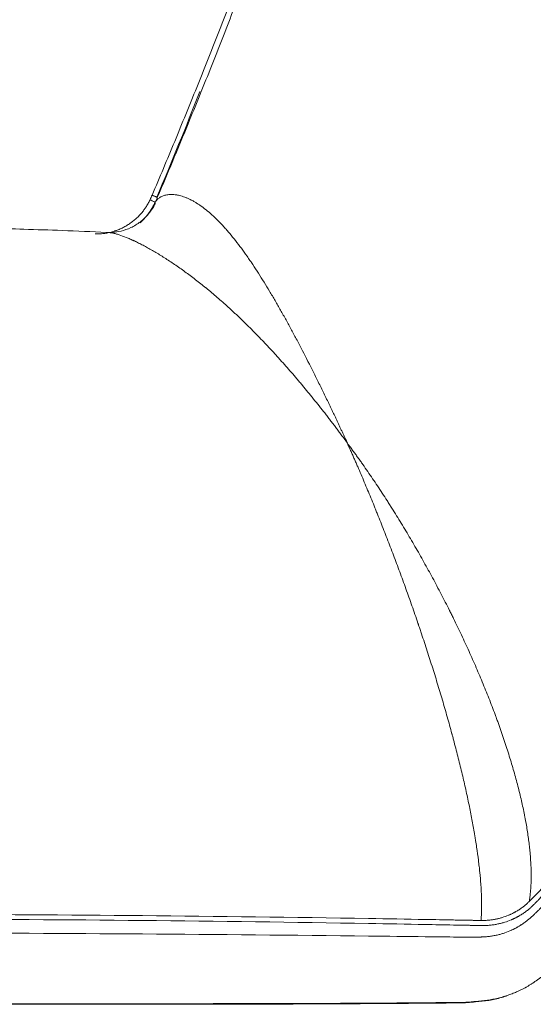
# Model space of a CAD drawing. Header units: millimetres. Extents: x -860 to 860, y -3056 to 396.
# Tile 255 of 256: x 175 to 448, y -3056 to -2533. Entities that reach past the tile are written whole.
import ezdxf

# ---------------------------------------------------------------- set-up
doc = ezdxf.new("R2010")
doc.units = ezdxf.units.MM
doc.layers.add('ORTHO$2', color=7, linetype='Continuous', true_color=0xffffff)

msp = doc.modelspace()

# ---------------------------------------------------------------- linework, layer by layer
at = {"layer": 'ORTHO$2', "color": 155, "linetype": 'Continuous', "lineweight": 13}
msp.add_ellipse((244.67, -2629.12), major_axis=(-2.71, 1.28), ratio=0.039445, start_param=3.128053, end_param=4.731025, dxfattribs=at)
at = {"layer": 'ORTHO$2', "color": 155, "linetype": 'Continuous', "lineweight": 18}
for points, knots in [([(0, -3018.42), (40.1, -3018.42), (120.3, -3018.43), (240.6, -3018.98), (330.84, -3019.86), (385.98, -3020.48), (402.28, -3020.66), (409.17, -3020.74), (411.68, -3020.77), (413.25, -3020.78), (414.5, -3020.78), (415.3, -3020.77), (415.95, -3020.77), (416.43, -3020.76), (416.88, -3020.76), (417.29, -3020.75), (417.73, -3020.75), (418.43, -3020.74), (419.33, -3020.72), (420.25, -3020.7), (420.95, -3020.69), (421.65, -3020.66), (422.52, -3020.62), (423.92, -3020.51), (425.31, -3020.36), (426.69, -3020.15), (428.07, -3019.9), (429.71, -3019.55), (431.58, -3019.04), (433.93, -3018.29), (435.74, -3017.57), (437.02, -3016.99), (437.34, -3016.84), (437.74, -3016.65), (438.22, -3016.41), (438.85, -3016.09), (439.47, -3015.76), (440.09, -3015.41), (440.7, -3015.06), (441.31, -3014.69), (441.92, -3014.31), (442.52, -3013.91), (443.28, -3013.4), (444.12, -3012.79), (444.89, -3012.21), (445.61, -3011.66), (446.31, -3011.09), (447, -3010.49), (447.92, -3009.67), (449.03, -3008.6), (450.36, -3007.31), (454.3, -3003.48), (461.21, -2996.59), (474.31, -2982.99), (490.56, -2964.95), (509.02, -2942.55), (526.43, -2919.46), (542.8, -2895.73), (558.15, -2871.41), (577.3, -2838.28), (592.42, -2808.45), (603.71, -2784.11), (607.64, -2775.41), (610.32, -2769.42), (612.01, -2765.6), (613.93, -2761.23), (617.04, -2754.11), (627.47, -2729.95), (643.94, -2690.13), (664.61, -2636.29), (683.98, -2581.73), (702.04, -2526.47), (718.75, -2470.53), (734.06, -2413.93), (752.58, -2337.66), (772.18, -2241.02), (790.77, -2123.57), (805.1, -2005.09), (815.78, -1885.92), (823.38, -1766.32), (828.51, -1646.43), (831.86, -1526.35), (834.16, -1406.19), (835.68, -1285.98), (836.5, -1165.73), (836.81, -1045.43), (836.8, -885.03), (836.21, -684.53), (834.89, -443.93), (833, -188.16), (831.41, -12.59), (830.48, 82.79)], [0, 0, 0, 0, 0.032918, 0.065836, 0.098754, 0.106984, 0.111098, 0.112127, 0.112641, 0.113156, 0.113413, 0.11367, 0.113815, 0.113959, 0.114072, 0.114185, 0.114297, 0.11441, 0.114699, 0.114956, 0.115085, 0.115213, 0.11547, 0.115728, 0.116242, 0.116499, 0.116756, 0.117271, 0.117721, 0.118171, 0.119071, 0.119135, 0.119199, 0.119328, 0.119457, 0.119585, 0.119842, 0.119971, 0.120099, 0.120357, 0.120485, 0.120614, 0.120871, 0.121128, 0.121385, 0.121643, 0.1219, 0.122157, 0.122414, 0.122928, 0.123443, 0.123957, 0.127557, 0.131672, 0.139902, 0.148131, 0.156361, 0.16459, 0.17282, 0.181049, 0.197508, 0.201623, 0.204195, 0.205738, 0.207281, 0.207795, 0.209853, 0.213967, 0.230426, 0.246885, 0.263344, 0.279803, 0.296263, 0.312722, 0.329181, 0.362099, 0.395017, 0.427935, 0.460853, 0.493771, 0.526689, 0.559607, 0.592525, 0.625443, 0.658361, 0.691279, 0.724197, 0.790033, 0.855869, 0.921706, 1, 1, 1, 1]), ([(825.14, 82.7), (826.05, -12.66), (827.6, -188.21), (829.44, -443.96), (830.73, -684.54), (831.3, -885.02), (831.33, -1045.4), (831.05, -1165.67), (830.28, -1285.86), (828.82, -1405.98), (826.55, -1526.05), (823.24, -1645.96), (818.14, -1765.6), (810.56, -1884.85), (799.89, -2003.58), (785.55, -2121.53), (766.92, -2238.35), (747.28, -2334.37), (728.71, -2410.08), (713.36, -2466.26), (696.6, -2521.77), (678.47, -2576.6), (659.02, -2630.74), (638.26, -2684.18), (621.73, -2723.71), (611.27, -2747.71), (608.14, -2754.77), (606.22, -2759.11), (604.52, -2762.9), (601.85, -2768.84), (597.93, -2777.45), (586.73, -2801.55), (571.87, -2831.09), (553.16, -2863.98), (538.2, -2888.15), (522.26, -2911.79), (505.32, -2934.84), (487.36, -2957.25), (471.54, -2975.37), (458.8, -2989.06), (452.06, -2996.01), (448.22, -2999.88), (446.93, -3001.17), (445.86, -3002.24), (444.97, -3003.07), (444.28, -3003.66), (443.58, -3004.24), (442.85, -3004.81), (442.09, -3005.36), (441.29, -3005.92), (440.6, -3006.37), (440.03, -3006.72), (439.46, -3007.06), (438.89, -3007.39), (438.31, -3007.7), (437.73, -3008.01), (437.15, -3008.3), (436.56, -3008.58), (436.12, -3008.78), (435.74, -3008.94), (435.44, -3009.07), (434.24, -3009.58), (432.55, -3010.18), (430.36, -3010.8), (428.63, -3011.2), (427.12, -3011.47), (425.84, -3011.65), (424.57, -3011.79), (423.29, -3011.88), (422.02, -3011.92), (421.23, -3011.93), (420.6, -3011.92), (419.97, -3011.91), (419.14, -3011.89), (418.34, -3011.87), (417.72, -3011.86), (417.31, -3011.85), (416.9, -3011.85), (416.45, -3011.84), (415.96, -3011.83), (415.29, -3011.82), (414.49, -3011.8), (413.23, -3011.78), (411.67, -3011.75), (409.16, -3011.7), (402.27, -3011.58), (385.98, -3011.29), (330.84, -3010.36), (240.62, -3009.19), (120.31, -3008.5), (40.1, -3008.49), (0, -3008.49)], [0, 0, 0, 0, 0.078288, 0.144125, 0.209961, 0.275798, 0.308716, 0.341635, 0.374553, 0.407471, 0.440389, 0.473308, 0.506226, 0.539144, 0.572062, 0.604981, 0.637899, 0.670817, 0.687276, 0.703736, 0.720195, 0.736654, 0.753113, 0.769572, 0.786031, 0.790146, 0.792203, 0.792718, 0.794261, 0.795804, 0.798376, 0.80249, 0.818949, 0.827179, 0.835409, 0.843638, 0.851868, 0.860097, 0.868327, 0.872442, 0.876042, 0.876556, 0.877071, 0.877585, 0.877842, 0.8781, 0.878357, 0.878614, 0.878871, 0.879128, 0.879385, 0.879514, 0.879643, 0.8799, 0.880028, 0.880157, 0.880414, 0.880543, 0.880671, 0.8808, 0.880864, 0.880928, 0.881829, 0.882279, 0.882729, 0.883243, 0.8835, 0.883757, 0.884272, 0.884529, 0.884786, 0.884915, 0.885043, 0.8853, 0.88559, 0.885702, 0.885815, 0.885927, 0.88604, 0.886184, 0.886329, 0.886586, 0.886843, 0.887358, 0.887872, 0.888901, 0.893016, 0.901245, 0.934163, 0.967082, 1, 1, 1, 1]), ([(828.11, 79.23), (829.01, -14.96), (830.55, -189.36), (832.38, -443.95), (833.66, -684.53), (834.24, -885.02), (834.27, -1045.41), (833.99, -1165.69), (833.22, -1285.89), (831.76, -1406.03), (829.49, -1526.11), (826.19, -1646.06), (821.09, -1765.74), (813.49, -1885.05), (802.82, -2003.85), (788.47, -2121.87), (769.82, -2238.78), (750.15, -2334.88), (731.56, -2410.67), (716.19, -2466.89), (699.4, -2522.45), (681.25, -2577.31), (661.77, -2631.48), (640.99, -2684.95), (624.44, -2724.5), (613.96, -2748.51), (610.83, -2755.58), (608.9, -2759.92), (607.2, -2763.71), (604.52, -2769.67), (600.59, -2778.3), (589.36, -2802.46), (574.45, -2832.12), (555.68, -2865.15), (540.66, -2889.45), (524.66, -2913.21), (507.66, -2936.39), (489.63, -2958.95), (473.75, -2977.18), (460.95, -2990.98), (454.18, -2997.98), (450.33, -3001.88), (449.04, -3003.17), (447.97, -3004.26), (447.07, -3005.09), (446.38, -3005.69), (445.67, -3006.27), (444.94, -3006.84), (444.15, -3007.42), (443.29, -3008.01), (442.54, -3008.51), (441.93, -3008.9), (441.31, -3009.27), (440.7, -3009.63), (440.08, -3009.97), (439.45, -3010.31), (438.82, -3010.62), (438.18, -3010.93), (437.7, -3011.15), (437.3, -3011.33), (436.97, -3011.47), (435.67, -3012.02), (433.85, -3012.69), (431.47, -3013.37), (429.59, -3013.81), (427.96, -3014.11), (426.58, -3014.31), (425.19, -3014.47), (423.81, -3014.57), (422.43, -3014.62), (421.57, -3014.63), (420.88, -3014.62), (420.2, -3014.61), (419.3, -3014.59), (418.43, -3014.58), (417.76, -3014.56), (417.33, -3014.55), (416.91, -3014.54), (416.45, -3014.53), (415.97, -3014.52), (415.3, -3014.51), (414.5, -3014.49), (413.24, -3014.46), (411.67, -3014.43), (409.17, -3014.38), (402.28, -3014.25), (385.98, -3013.95), (330.84, -3012.98), (240.61, -3011.76), (120.31, -3011.05), (40.1, -3011.04), (0, -3011.04)], [0, 0, 0, 0, 0.077407, 0.143307, 0.209206, 0.275106, 0.308055, 0.341005, 0.373955, 0.406905, 0.439854, 0.472804, 0.505754, 0.538704, 0.571653, 0.604603, 0.637553, 0.670503, 0.686977, 0.703452, 0.719927, 0.736402, 0.752877, 0.769352, 0.785827, 0.789945, 0.792005, 0.79252, 0.794064, 0.795609, 0.798183, 0.802302, 0.818776, 0.827014, 0.835251, 0.843489, 0.851726, 0.859964, 0.868201, 0.87232, 0.875924, 0.876438, 0.876953, 0.877468, 0.877726, 0.877983, 0.87824, 0.878498, 0.878755, 0.879013, 0.87927, 0.879399, 0.879528, 0.879785, 0.879914, 0.880042, 0.8803, 0.880428, 0.880557, 0.880686, 0.88075, 0.880815, 0.881716, 0.882166, 0.882617, 0.883131, 0.883389, 0.883646, 0.884161, 0.884418, 0.884676, 0.884805, 0.884933, 0.885191, 0.88548, 0.885593, 0.885706, 0.885818, 0.885931, 0.886076, 0.88622, 0.886478, 0.886735, 0.88725, 0.887765, 0.888795, 0.892913, 0.901151, 0.934101, 0.96705, 1, 1, 1, 1]), ([(335.98, -2396.14), (332.8, -2405.96), (329.56, -2415.76), (322.95, -2435.32), (319.57, -2445.08), (312.7, -2464.55), (309.2, -2474.26), (302.1, -2493.64), (298.49, -2503.31), (293.91, -2515.38), (292.99, -2517.79), (291.14, -2522.61), (290.22, -2525.02), (287.43, -2532.24), (285.56, -2537.05), (279.92, -2551.47), (276.11, -2561.06), (268.39, -2580.21), (264.48, -2589.77), (258.55, -2604.07), (256.56, -2608.83), (252.57, -2618.35), (250.56, -2623.1), (248.53, -2627.85)], [0, 0, 0, 0, 0.125, 0.125, 0.25, 0.25, 0.375, 0.375, 0.5, 0.5, 0.53125, 0.53125, 0.5625, 0.5625, 0.625, 0.625, 0.75, 0.75, 0.875, 0.875, 0.9375, 0.9375, 1, 1, 1, 1]), ([(247.42, -2630.9), (247.21, -2631.43), (246.36, -2633.22), (243.85, -2636.82), (239.65, -2640.86), (234.51, -2643.98), (229.35, -2645.79), (225.08, -2646.4), (223.07, -2646.42), (222.27, -2646.35)], [0, 0, 0, 0, 0.071104, 0.232198, 0.398584, 0.566558, 0.728508, 0.878737, 1, 1, 1, 1]), ([(247.39, -2630.41), (247.03, -2631.16), (246.26, -2632.64), (245.39, -2634.06), (244.82, -2634.93), (244.7, -2635.1), (244.47, -2635.44), (244.11, -2635.95), (243.74, -2636.45), (242.98, -2637.43), (241.93, -2638.7), (240.79, -2639.89), (239.96, -2640.7), (239.71, -2640.94), (239.46, -2641.17)], [0, 0, 0, 0, 0.184749, 0.369498, 0.369498, 0.415685, 0.415685, 0.461872, 0.554247, 0.554247, 0.738996, 0.923745, 0.923745, 1, 1, 1, 1]), ([(248.53, -2627.85), (248.44, -2628.07), (248.35, -2628.28), (248.16, -2628.71), (248.07, -2628.92), (247.78, -2629.56), (247.58, -2629.98), (247.39, -2630.41)], [0, 0, 0, 0, 0.25, 0.25, 0.5, 0.5, 1, 1, 1, 1]), ([(221.98, -2646.36), (221.82, -2646.35), (213.83, -2645.91), (199.01, -2645.35), (178.56, -2644.65), (161.19, -2644.21), (146.87, -2643.92), (135.05, -2643.76), (122.34, -2643.65), (106.22, -2643.52), (85.16, -2643.37), (60.22, -2643.21), (31.39, -2643.08), (10.9, -2643.04), (0, -2643.03)], [0, 0, 0, 0, 0.002187, 0.108152, 0.200063, 0.278044, 0.342262, 0.392969, 0.438076, 0.515289, 0.609801, 0.721925, 0.851914, 1, 1, 1, 1]), ([(222.2, -2646.37), (222.14, -2646.37), (222.07, -2646.36), (221.98, -2646.36), (221.96, -2646.36), (221.94, -2646.36)], [0, 0, 0, 0, 0.75, 0.75, 1, 1, 1, 1]), ([(0, -3056.4), (14.73, -3056.4), (42.74, -3056.41), (82.61, -3056.41), (118.18, -3056.42), (149.43, -3056.44), (176.38, -3056.45), (203.38, -3056.45), (232.27, -3056.45), (264.92, -3056.43), (297.05, -3056.38), (327.7, -3056.28), (355.58, -3056.14), (381.17, -3055.96), (398.78, -3055.81), (409.26, -3055.7), (413.55, -3055.65), (418.71, -3055.06), (424.81, -3054.52), (430.44, -3053.24), (433.7, -3052.22), (434.75, -3051.86)], [0, 0, 0, 0, 0.101489, 0.193074, 0.274764, 0.34656, 0.408468, 0.460487, 0.532646, 0.607572, 0.685499, 0.754031, 0.818846, 0.877629, 0.930378, 0.940203, 0.949912, 0.959935, 0.97618, 0.992241, 1, 1, 1, 1])]:
    msp.add_open_spline(points, degree=3, knots=knots, dxfattribs=at)
at = {"layer": 'ORTHO$2', "color": 155, "linetype": 'Continuous', "lineweight": 13}
for points, knots in [([(245.78, -2626.55), (247.8, -2621.8), (249.81, -2617.05), (253.8, -2607.54), (255.79, -2602.78), (261.72, -2588.48), (265.62, -2578.94), (273.34, -2559.81), (277.15, -2550.23), (284.67, -2531.03), (288.39, -2521.41), (295.71, -2502.14), (299.32, -2492.48), (306.43, -2473.13), (309.92, -2463.43), (316.8, -2443.98), (320.17, -2434.23), (326.79, -2414.69), (330.04, -2404.9), (333.21, -2395.08)], [0, 0, 0, 0, 0.0625, 0.0625, 0.125, 0.125, 0.25, 0.25, 0.375, 0.375, 0.5, 0.5, 0.625, 0.625, 0.75, 0.75, 0.875, 0.875, 1, 1, 1, 1]), ([(223.45, -2646.31), (223.8, -2646.23), (224.14, -2646.14), (224.86, -2645.94), (225.22, -2645.83), (225.67, -2645.69), (225.76, -2645.66), (225.95, -2645.6), (226.04, -2645.57), (226.31, -2645.48), (226.49, -2645.42), (227.38, -2645.1), (228.08, -2644.82), (229.46, -2644.21), (230.82, -2643.55), (232.12, -2642.8), (233.4, -2642), (234.03, -2641.57), (234.8, -2641.01), (234.95, -2640.9), (235.18, -2640.73), (235.25, -2640.67), (235.4, -2640.55), (235.78, -2640.26), (236.15, -2639.96), (237.01, -2639.23), (237.57, -2638.72), (238.65, -2637.67), (239.69, -2636.58), (240.65, -2635.42), (241.34, -2634.52), (241.57, -2634.22), (241.9, -2633.75), (242.01, -2633.6), (242.22, -2633.28), (242.33, -2633.13), (242.85, -2632.33), (243.65, -2631.03), (244.35, -2629.68), (244.67, -2628.99)], [0, 0, 0, 0, 0.038038, 0.038038, 0.078119, 0.078119, 0.08814, 0.08814, 0.09816, 0.09816, 0.118201, 0.118201, 0.198365, 0.198365, 0.278528, 0.358692, 0.358692, 0.438855, 0.438855, 0.458896, 0.458896, 0.468917, 0.468917, 0.478937, 0.519019, 0.519019, 0.599182, 0.599182, 0.679346, 0.759509, 0.759509, 0.799591, 0.799591, 0.819632, 0.819632, 0.839673, 0.839673, 0.919836, 1, 1, 1, 1]), ([(245.78, -2626.55), (245.96, -2626.63), (246.15, -2626.7), (246.51, -2626.86), (246.69, -2626.94), (247.03, -2627.09), (247.19, -2627.17), (247.5, -2627.31), (247.64, -2627.37), (247.9, -2627.49), (248.01, -2627.55), (248.21, -2627.65), (248.29, -2627.69), (248.42, -2627.76), (248.47, -2627.79), (248.53, -2627.84), (248.54, -2627.85), (248.53, -2627.85)], [0, 0, 0, 0, 0.125, 0.125, 0.25, 0.25, 0.375, 0.375, 0.5, 0.5, 0.625, 0.625, 0.75, 0.75, 0.875, 0.875, 1, 1, 1, 1]), ([(247.24, -2630.67), (247.34, -2630.49), (247.43, -2630.32), (247.57, -2630.09), (247.6, -2630.03), (247.68, -2629.92), (247.79, -2629.74), (247.91, -2629.58), (248.16, -2629.26), (248.33, -2629.05), (248.71, -2628.67), (248.9, -2628.48), (249.32, -2628.14), (249.54, -2627.97), (249.89, -2627.74), (250.01, -2627.67), (250.19, -2627.56), (250.25, -2627.52), (250.38, -2627.45), (250.69, -2627.28), (251.02, -2627.13), (251.58, -2626.9), (251.86, -2626.8), (252.46, -2626.61), (252.76, -2626.53), (253.72, -2626.33), (254.39, -2626.24), (255.82, -2626.15), (256.57, -2626.17), (257.75, -2626.27), (258.15, -2626.31), (258.76, -2626.41), (258.97, -2626.44), (259.39, -2626.52), (259.6, -2626.56), (260.67, -2626.79), (261.56, -2627.04), (262.93, -2627.51), (263.4, -2627.69), (264.34, -2628.07), (264.82, -2628.28), (265.55, -2628.62), (265.92, -2628.8), (266.35, -2629.01), (266.53, -2629.11), (266.66, -2629.17), (266.72, -2629.21), (267.28, -2629.5), (268.29, -2630.06), (269.3, -2630.68), (270.07, -2631.17), (270.33, -2631.33), (270.84, -2631.68), (271.1, -2631.85), (272.39, -2632.74), (273.43, -2633.52), (275.51, -2635.19), (276.56, -2636.09), (278.65, -2637.98), (279.7, -2638.99), (281.8, -2641.09), (282.85, -2642.19), (284.42, -2643.91), (284.94, -2644.49), (285.98, -2645.68), (286.5, -2646.29), (288.06, -2648.14), (289.1, -2649.41), (291.16, -2652.04), (292.19, -2653.39), (294.24, -2656.15), (295.26, -2657.57), (296.79, -2659.75), (297.29, -2660.48), (297.93, -2661.41), (298.05, -2661.59), (298.31, -2661.96), (298.69, -2662.52), (299.07, -2663.08), (300.33, -2664.97), (301.33, -2666.5), (303.32, -2669.6), (304.31, -2671.17), (306.28, -2674.37), (307.26, -2675.98), (309.22, -2679.26), (310.2, -2680.91), (312.15, -2684.27), (313.12, -2685.96), (315.06, -2689.39), (316.03, -2691.12), (317.97, -2694.63), (318.94, -2696.4), (320.39, -2699.09), (320.88, -2699.99), (321.84, -2701.8), (322.33, -2702.71), (323.3, -2704.54), (323.78, -2705.46), (324.75, -2707.31), (325.24, -2708.24), (327.67, -2712.91), (329.62, -2716.73), (332.55, -2722.58), (333.53, -2724.55), (335, -2727.54), (335.49, -2728.54), (336.48, -2730.55), (336.97, -2731.56), (337.96, -2733.59), (338.46, -2734.61), (339.2, -2736.14), (339.45, -2736.66), (339.95, -2737.68), (340.2, -2738.2), (340.69, -2739.23), (340.94, -2739.75), (341.44, -2740.78), (341.69, -2741.3), (342.18, -2742.34), (342.43, -2742.87), (342.92, -2743.91), (343.17, -2744.44), (343.66, -2745.49), (343.91, -2746.02), (344.4, -2747.08), (344.65, -2747.6), (345.14, -2748.66), (345.39, -2749.2), (345.89, -2750.26), (346.13, -2750.79), (346.63, -2751.86), (346.88, -2752.4), (347.26, -2753.2), (347.38, -2753.47), (347.63, -2754.01), (347.75, -2754.28), (348, -2754.82), (348.13, -2755.09), (348.38, -2755.63), (348.5, -2755.9), (348.69, -2756.3), (348.75, -2756.44), (348.88, -2756.71), (348.94, -2756.84), (349.04, -2757.05), (349.07, -2757.11), (349.13, -2757.25), (349.17, -2757.31), (349.23, -2757.45), (349.27, -2757.52), (349.32, -2757.62), (349.34, -2757.65), (349.38, -2757.71), (349.4, -2757.75), (349.42, -2757.78)], [0, 0, 0, 0, 0.009318, 0.009318, 0.012665, 0.012665, 0.016012, 0.022705, 0.022705, 0.036093, 0.036093, 0.049481, 0.049481, 0.062868, 0.062868, 0.069562, 0.069562, 0.072909, 0.072909, 0.076256, 0.089643, 0.089643, 0.103031, 0.103031, 0.116419, 0.116419, 0.143194, 0.143194, 0.169969, 0.169969, 0.183357, 0.183357, 0.19005, 0.19005, 0.196744, 0.196744, 0.223519, 0.223519, 0.236907, 0.236907, 0.250295, 0.250295, 0.256988, 0.260335, 0.262009, 0.262009, 0.263682, 0.263682, 0.27707, 0.290457, 0.290457, 0.297151, 0.297151, 0.303845, 0.303845, 0.33062, 0.33062, 0.357395, 0.357395, 0.384171, 0.384171, 0.410946, 0.410946, 0.424333, 0.424333, 0.437721, 0.437721, 0.464496, 0.464496, 0.491271, 0.491271, 0.518046, 0.518046, 0.531434, 0.531434, 0.534781, 0.534781, 0.538128, 0.544822, 0.544822, 0.571597, 0.571597, 0.598372, 0.598372, 0.625147, 0.625147, 0.651922, 0.651922, 0.678698, 0.678698, 0.705473, 0.705473, 0.732248, 0.732248, 0.745636, 0.745636, 0.759023, 0.759023, 0.772411, 0.772411, 0.785798, 0.785798, 0.839349, 0.839349, 0.866124, 0.866124, 0.879512, 0.879512, 0.892899, 0.892899, 0.906287, 0.906287, 0.912981, 0.912981, 0.919674, 0.919674, 0.926368, 0.926368, 0.933062, 0.933062, 0.939756, 0.939756, 0.94645, 0.94645, 0.953143, 0.953143, 0.959837, 0.959837, 0.966531, 0.966531, 0.973225, 0.973225, 0.979919, 0.979919, 0.983266, 0.983266, 0.986612, 0.986612, 0.989959, 0.989959, 0.993306, 0.993306, 0.99498, 0.99498, 0.996653, 0.996653, 0.99749, 0.99749, 0.998327, 0.998327, 0.999163, 0.999163, 0.999582, 0.999582, 1, 1, 1, 1]), ([(215.53, -2647.18), (216.3, -2647.19), (217.05, -2647.18), (218.56, -2647.1), (219.31, -2647.03), (220.78, -2646.84), (221.49, -2646.73), (222.2, -2646.59)], [0, 0, 0, 0, 0.337752, 0.337752, 0.675505, 0.675505, 1, 1, 1, 1]), ([(349.34, -2757.82), (349.3, -2757.79), (349.27, -2757.75), (349.2, -2757.67), (349.17, -2757.63), (349.1, -2757.55), (349.07, -2757.51), (349.01, -2757.42), (348.98, -2757.38), (348.88, -2757.26), (348.82, -2757.18), (348.69, -2757.01), (348.63, -2756.93), (348.45, -2756.68), (348.32, -2756.52), (348.08, -2756.19), (347.96, -2756.02), (347.71, -2755.69), (347.59, -2755.52), (347.34, -2755.19), (347.22, -2755.03), (346.86, -2754.53), (346.61, -2754.2), (346.12, -2753.55), (345.87, -2753.22), (345.38, -2752.56), (345.14, -2752.24), (344.4, -2751.26), (343.91, -2750.61), (342.93, -2749.31), (342.45, -2748.66), (341.47, -2747.37), (340.98, -2746.73), (340.01, -2745.45), (339.52, -2744.81), (338.53, -2743.54), (338.04, -2742.91), (337.06, -2741.65), (336.56, -2741.02), (335.57, -2739.78), (335.08, -2739.16), (333.59, -2737.3), (332.61, -2736.07), (331.13, -2734.24), (330.63, -2733.63), (329.89, -2732.72), (329.65, -2732.42), (329.15, -2731.82), (327.92, -2730.31), (326.69, -2728.82), (325.21, -2727.06), (324.72, -2726.47), (323.74, -2725.3), (323.25, -2724.72), (321.77, -2722.99), (320.79, -2721.84), (317.84, -2718.44), (315.88, -2716.22), (313.43, -2713.5), (312.95, -2712.96), (311.97, -2711.88), (311.48, -2711.35), (310.01, -2709.75), (309.04, -2708.69), (307.57, -2707.12), (307.08, -2706.6), (306.11, -2705.57), (305.62, -2705.06), (304.16, -2703.52), (303.18, -2702.51), (301.23, -2700.51), (300.26, -2699.52), (298.31, -2697.57), (297.34, -2696.6), (294.43, -2693.73), (292.49, -2691.86), (290.07, -2689.57), (289.58, -2689.12), (288.62, -2688.22), (288.13, -2687.77), (286.68, -2686.44), (285.71, -2685.56), (282.81, -2682.95), (280.88, -2681.26), (277.98, -2678.8), (277.02, -2677.99), (275.57, -2676.79), (275.09, -2676.4), (274.49, -2675.9), (274.37, -2675.81), (274.13, -2675.61), (273.77, -2675.32), (272.45, -2674.25), (270.3, -2672.54), (267.46, -2670.35), (264.64, -2668.24), (262.78, -2666.89), (260, -2664.91), (258.17, -2663.65), (255.47, -2661.84), (254.57, -2661.25), (252.79, -2660.1), (251.03, -2658.98), (248.43, -2657.39), (246.73, -2656.4), (245.05, -2655.43), (244.22, -2654.96), (242.58, -2654.06), (241.77, -2653.62), (240.17, -2652.78), (238.6, -2651.97), (237.08, -2651.24), (236.24, -2650.84), (236.14, -2650.8), (235.96, -2650.71), (235.86, -2650.67), (235.59, -2650.54), (235.4, -2650.46), (234.86, -2650.21), (234.49, -2650.04), (233.43, -2649.58), (232.73, -2649.28), (230.7, -2648.47), (229.43, -2648), (227.63, -2647.43), (227.05, -2647.26), (225.94, -2646.96), (225.4, -2646.84), (223.92, -2646.54), (223.03, -2646.41), (222.2, -2646.37)], [0, 0, 0, 0, 0.000653, 0.000653, 0.001306, 0.001306, 0.001959, 0.001959, 0.002612, 0.002612, 0.003918, 0.003918, 0.005225, 0.005225, 0.007837, 0.007837, 0.010449, 0.010449, 0.013062, 0.013062, 0.015674, 0.015674, 0.020899, 0.020899, 0.026123, 0.026123, 0.031348, 0.031348, 0.041797, 0.041797, 0.052247, 0.052247, 0.062696, 0.062696, 0.073145, 0.073145, 0.083595, 0.083595, 0.094044, 0.094044, 0.104493, 0.104493, 0.125392, 0.125392, 0.135841, 0.135841, 0.141066, 0.141066, 0.14629, 0.167189, 0.167189, 0.177638, 0.177638, 0.188088, 0.188088, 0.208986, 0.208986, 0.250784, 0.250784, 0.261233, 0.261233, 0.271682, 0.271682, 0.292581, 0.292581, 0.30303, 0.30303, 0.31348, 0.31348, 0.334378, 0.334378, 0.355277, 0.355277, 0.376176, 0.376176, 0.417973, 0.417973, 0.428422, 0.428422, 0.438871, 0.438871, 0.45977, 0.45977, 0.501567, 0.501567, 0.522466, 0.522466, 0.532915, 0.532915, 0.535528, 0.535528, 0.53814, 0.543365, 0.564263, 0.585162, 0.606061, 0.626959, 0.626959, 0.668757, 0.668757, 0.689655, 0.689655, 0.710554, 0.731452, 0.752351, 0.752351, 0.77325, 0.77325, 0.794148, 0.794148, 0.815047, 0.835946, 0.835946, 0.838558, 0.838558, 0.84117, 0.84117, 0.846395, 0.846395, 0.856844, 0.856844, 0.877743, 0.877743, 0.91954, 0.91954, 0.940439, 0.940439, 0.961338, 0.961338, 1, 1, 1, 1]), ([(420.69, -3011.61), (420.71, -3011.41), (420.72, -3011.21), (420.79, -3010.24), (420.84, -3009.47), (420.91, -3007.88), (420.94, -3007.07), (420.96, -3005.83), (420.97, -3005.2), (420.98, -3004.45), (420.98, -3004.13), (420.98, -3003.92), (420.98, -3003.81), (420.98, -3001.97), (420.95, -3000.17), (420.84, -2997.38), (420.8, -2996.44), (420.69, -2994.52), (420.63, -2993.54), (420.42, -2990.57), (420.24, -2988.52), (419.92, -2985.36), (419.81, -2984.29), (419.56, -2982.12), (419.43, -2981.02), (419.01, -2977.67), (418.69, -2975.37), (418.17, -2971.83), (417.98, -2970.64), (417.69, -2968.82), (417.59, -2968.21), (417.47, -2967.44), (417.44, -2967.29), (417.39, -2966.98), (417.31, -2966.52), (417.23, -2966.06), (416.76, -2963.27), (416.31, -2960.75), (415.34, -2955.64), (414.83, -2953.05), (413.74, -2947.79), (413.16, -2945.12), (412.26, -2941.06), (411.95, -2939.7), (411.32, -2936.96), (411, -2935.58), (410.01, -2931.41), (409.32, -2928.6), (408.24, -2924.32), (407.88, -2922.88), (407.13, -2920), (406.75, -2918.54), (406.17, -2916.35), (405.98, -2915.61), (405.68, -2914.51), (405.58, -2914.14), (405.43, -2913.59), (405.38, -2913.4), (405.28, -2913.03), (404.83, -2911.37), (403.97, -2908.22), (403.14, -2905.25), (402.29, -2902.27), (401.87, -2900.78), (400.57, -2896.31), (399.69, -2893.31), (398.34, -2888.81), (397.88, -2887.31), (396.96, -2884.3), (396.5, -2882.79), (395.09, -2878.26), (394.13, -2875.23), (392.18, -2869.16), (391.19, -2866.12), (389.67, -2861.54), (389.16, -2860.01), (388.39, -2857.71), (388.01, -2856.57), (387.62, -2855.42), (387.42, -2854.84), (387.36, -2854.65), (387.23, -2854.27), (386.12, -2851.01), (384.99, -2847.77), (382.87, -2841.7), (381.79, -2838.68), (379.63, -2832.67), (378.54, -2829.68), (376.34, -2823.73), (375.23, -2820.77), (373, -2814.88), (371.87, -2811.95), (369.61, -2806.11), (368.47, -2803.21), (366.74, -2798.87), (366.17, -2797.43), (365.44, -2795.63), (365.3, -2795.27), (365.01, -2794.55), (364.86, -2794.19), (364.43, -2793.12), (364.14, -2792.4), (362.69, -2788.83), (361.53, -2786.01), (359.2, -2780.41), (358.03, -2777.64), (356.28, -2773.52), (355.69, -2772.16), (354.81, -2770.12), (354.51, -2769.45), (353.92, -2768.1), (353.63, -2767.42), (353.04, -2766.08), (352.74, -2765.41), (352.15, -2764.08), (351.85, -2763.41), (351.41, -2762.42), (351.26, -2762.09), (350.96, -2761.43), (350.82, -2761.1), (350.59, -2760.6), (350.52, -2760.44), (350.37, -2760.11), (350.3, -2759.95), (350.18, -2759.7), (350.15, -2759.62), (350.07, -2759.45), (350.03, -2759.37), (349.96, -2759.21), (349.92, -2759.13), (349.86, -2759.01), (349.84, -2758.97), (349.8, -2758.89), (349.78, -2758.85), (349.75, -2758.81)], [0, 0, 0, 0, 0.004299, 0.004299, 0.020104, 0.020104, 0.035908, 0.035908, 0.043811, 0.047762, 0.049738, 0.049738, 0.051713, 0.051713, 0.083323, 0.083323, 0.099128, 0.099128, 0.114932, 0.114932, 0.146542, 0.146542, 0.162347, 0.162347, 0.178151, 0.178151, 0.209761, 0.209761, 0.225566, 0.225566, 0.233468, 0.233468, 0.235444, 0.235444, 0.237419, 0.241371, 0.241371, 0.27298, 0.27298, 0.30459, 0.30459, 0.336199, 0.336199, 0.352004, 0.352004, 0.367809, 0.367809, 0.399418, 0.399418, 0.415223, 0.415223, 0.431028, 0.431028, 0.43893, 0.43893, 0.442882, 0.442882, 0.444857, 0.444857, 0.446833, 0.462638, 0.478442, 0.478442, 0.494247, 0.494247, 0.525857, 0.525857, 0.541661, 0.541661, 0.557466, 0.557466, 0.589076, 0.589076, 0.620685, 0.620685, 0.63649, 0.63649, 0.644392, 0.648344, 0.648344, 0.650319, 0.650319, 0.652295, 0.683904, 0.683904, 0.715514, 0.715514, 0.747124, 0.747124, 0.778733, 0.778733, 0.810343, 0.810343, 0.841952, 0.841952, 0.857757, 0.857757, 0.861708, 0.861708, 0.865659, 0.865659, 0.873562, 0.873562, 0.905171, 0.905171, 0.936781, 0.936781, 0.952586, 0.952586, 0.960488, 0.960488, 0.96839, 0.96839, 0.976293, 0.976293, 0.984195, 0.984195, 0.988146, 0.988146, 0.992098, 0.992098, 0.994073, 0.994073, 0.996049, 0.996049, 0.997037, 0.997037, 0.998024, 0.998024, 0.999012, 0.999012, 0.999506, 0.999506, 1, 1, 1, 1]), ([(349.88, -2758.74), (349.91, -2758.78), (349.94, -2758.81), (350, -2758.89), (350.03, -2758.92), (350.12, -2759.03), (350.17, -2759.1), (350.29, -2759.25), (350.34, -2759.33), (350.45, -2759.47), (350.51, -2759.55), (350.68, -2759.77), (350.79, -2759.92), (351.01, -2760.22), (351.12, -2760.37), (351.45, -2760.82), (351.67, -2761.12), (352.11, -2761.72), (352.34, -2762.02), (353, -2762.92), (353.44, -2763.53), (354.32, -2764.74), (354.76, -2765.35), (355.42, -2766.27), (355.64, -2766.57), (356.08, -2767.19), (356.74, -2768.11), (358.27, -2770.27), (359.57, -2772.15), (362.17, -2775.92), (363.89, -2778.46), (366.46, -2782.33), (367.31, -2783.62), (369.02, -2786.23), (369.86, -2787.54), (371.14, -2789.52), (371.56, -2790.18), (372.19, -2791.18), (372.4, -2791.51), (372.83, -2792.18), (373.88, -2793.84), (374.92, -2795.51), (377.42, -2799.54), (379.07, -2802.24), (382.33, -2807.68), (383.95, -2810.42), (387.14, -2815.93), (388.73, -2818.71), (391.85, -2824.3), (393.4, -2827.11), (396.46, -2832.77), (397.97, -2835.62), (400.96, -2841.36), (402.43, -2844.24), (403.98, -2847.33), (404.17, -2847.7), (404.53, -2848.42), (404.8, -2848.97), (405.34, -2850.06), (405.7, -2850.79), (406.77, -2852.97), (407.48, -2854.42), (409.58, -2858.78), (410.95, -2861.68), (413.63, -2867.48), (414.94, -2870.38), (417.5, -2876.17), (418.75, -2879.06), (420.59, -2883.4), (421.19, -2884.84), (422.38, -2887.73), (422.97, -2889.17), (424.71, -2893.5), (425.84, -2896.38), (427.48, -2900.69), (428.02, -2902.13), (428.62, -2903.75), (428.69, -2903.93), (428.82, -2904.29), (429.02, -2904.83), (429.21, -2905.37), (429.6, -2906.44), (429.86, -2907.15), (430.63, -2909.29), (431.13, -2910.7), (432.1, -2913.52), (432.58, -2914.92), (433.98, -2919.1), (434.87, -2921.85), (436.14, -2925.94), (436.55, -2927.29), (437.36, -2929.99), (437.75, -2931.33), (438.89, -2935.32), (439.61, -2937.95), (440.62, -2941.86), (440.94, -2943.15), (441.57, -2945.72), (441.87, -2947), (442.75, -2950.81), (443.28, -2953.32), (443.83, -2956.1), (443.9, -2956.41), (444.01, -2957.03), (444.07, -2957.33), (444.25, -2958.25), (444.36, -2958.86), (444.69, -2960.68), (444.9, -2961.88), (445.48, -2965.43), (445.82, -2967.74), (446.25, -2971.12), (446.38, -2972.23), (446.62, -2974.42), (446.72, -2975.51), (447, -2978.71), (447.14, -2980.79), (447.27, -2983.83), (447.3, -2984.82), (447.33, -2986.79), (447.34, -2987.76), (447.33, -2989.67), (447.31, -2990.61), (447.24, -2992.46), (447.2, -2993.37), (447.14, -2994.38), (447.13, -2994.49), (447.11, -2994.71), (447.11, -2994.82), (447.08, -2995.16), (447.03, -2995.82), (446.98, -2996.47), (446.85, -2997.77), (446.76, -2998.61), (446.54, -3000.26), (446.43, -3001.07), (446.29, -3001.88), (446.29, -3001.88), (446.29, -3001.89)], [0, 0, 0, 0, 0.000496, 0.000496, 0.000992, 0.000992, 0.001984, 0.001984, 0.002976, 0.002976, 0.003968, 0.003968, 0.005951, 0.005951, 0.007935, 0.007935, 0.011903, 0.011903, 0.01587, 0.01587, 0.023806, 0.023806, 0.031741, 0.031741, 0.035709, 0.035709, 0.039676, 0.047611, 0.063482, 0.063482, 0.095223, 0.095223, 0.111093, 0.111093, 0.126964, 0.126964, 0.134899, 0.134899, 0.138867, 0.138867, 0.142834, 0.158705, 0.158705, 0.190446, 0.190446, 0.222187, 0.222187, 0.253928, 0.253928, 0.285669, 0.285669, 0.31741, 0.31741, 0.349151, 0.349151, 0.351135, 0.353119, 0.357086, 0.357086, 0.365021, 0.365021, 0.380892, 0.380892, 0.412633, 0.412633, 0.444374, 0.444374, 0.476115, 0.476115, 0.491985, 0.491985, 0.507856, 0.507856, 0.539597, 0.539597, 0.555467, 0.555467, 0.557451, 0.557451, 0.559435, 0.563403, 0.563403, 0.571338, 0.571338, 0.587208, 0.587208, 0.603079, 0.603079, 0.63482, 0.63482, 0.65069, 0.65069, 0.666561, 0.666561, 0.698302, 0.698302, 0.714172, 0.714172, 0.730043, 0.730043, 0.761784, 0.761784, 0.765751, 0.765751, 0.769719, 0.769719, 0.777654, 0.777654, 0.793525, 0.793525, 0.825266, 0.825266, 0.841136, 0.841136, 0.857007, 0.857007, 0.888748, 0.888748, 0.904618, 0.904618, 0.920489, 0.920489, 0.936359, 0.936359, 0.95223, 0.95223, 0.954214, 0.954214, 0.956197, 0.956197, 0.960165, 0.9681, 0.9681, 0.983971, 0.983971, 0.999841, 0.999841, 1, 1, 1, 1]), ([(452.67, -3041.98), (452.67, -3041.98), (452.28, -3042.29), (451.65, -3042.76), (450.84, -3043.35), (450.06, -3043.91), (449.27, -3044.46), (448.47, -3045), (447.66, -3045.53), (446.85, -3046.04), (446.02, -3046.55), (445.39, -3046.91), (444.86, -3047.21), (444.44, -3047.45), (442.75, -3048.37), (440.36, -3049.55), (437.21, -3050.85), (434.69, -3051.76), (432.46, -3052.45), (430.57, -3052.97), (428.66, -3053.44), (426.73, -3053.84), (424.77, -3054.18), (423.53, -3054.36), (422.52, -3054.49), (421.51, -3054.62), (420.2, -3054.76), (418.84, -3054.88), (417.83, -3054.96), (417.27, -3055.01), (416.81, -3055.05), (416.37, -3055.1), (415.93, -3055.15), (415.32, -3055.21), (414.54, -3055.28), (413.31, -3055.37), (411.73, -3055.44), (409.22, -3055.46), (402.32, -3055.53), (386.01, -3055.68), (330.81, -3056.06), (240.55, -3056.17), (120.28, -3056.08), (40.1, -3056.07), (0, -3056.07)], [0, 0, 0, 0, 0.000009, 0.002137, 0.0032, 0.004264, 0.006392, 0.007456, 0.00852, 0.010647, 0.011711, 0.012775, 0.013839, 0.014371, 0.014902, 0.022349, 0.026073, 0.029796, 0.034051, 0.036179, 0.038306, 0.042562, 0.044689, 0.046817, 0.047881, 0.048945, 0.051072, 0.053466, 0.054397, 0.055328, 0.056258, 0.057189, 0.058386, 0.059583, 0.061711, 0.063838, 0.068093, 0.072349, 0.080859, 0.114902, 0.182986, 0.455324, 0.727662, 1, 1, 1, 1])]:
    msp.add_open_spline(points, degree=3, knots=knots, dxfattribs=at)
at = {"layer": 'ORTHO$2', "color": 155, "linetype": 'Continuous', "lineweight": 18}
for points, degree in [([(271.12, -2571.42), (263.78, -2590.35), (256.13, -2609.11), (248.2, -2627.7)], 3), ([(247.48, -2630.82), (247.17, -2631.52)], 1), ([(349.88, -2758.74), (349.7, -2758.43), (349.52, -2758.13), (349.34, -2757.82)], 3)]:
    msp.add_open_spline(points, degree=degree, dxfattribs=at)
at = {"layer": 'ORTHO$2', "color": 155, "linetype": 'Continuous', "lineweight": 13}
for points in [[(244.67, -2628.99), (245.06, -2628.18), (245.42, -2627.37), (245.77, -2626.55)], [(247.39, -2630.41), (247.29, -2630.57), (247.21, -2630.74), (247.12, -2630.92)], [(349.42, -2757.78), (349.39, -2757.79), (349.37, -2757.81), (349.34, -2757.82)], [(349.75, -2758.81), (349.8, -2758.78), (349.84, -2758.76), (349.88, -2758.74)]]:
    msp.add_open_spline(points, degree=3, dxfattribs=at)

doc.saveas('drawing.dxf')
